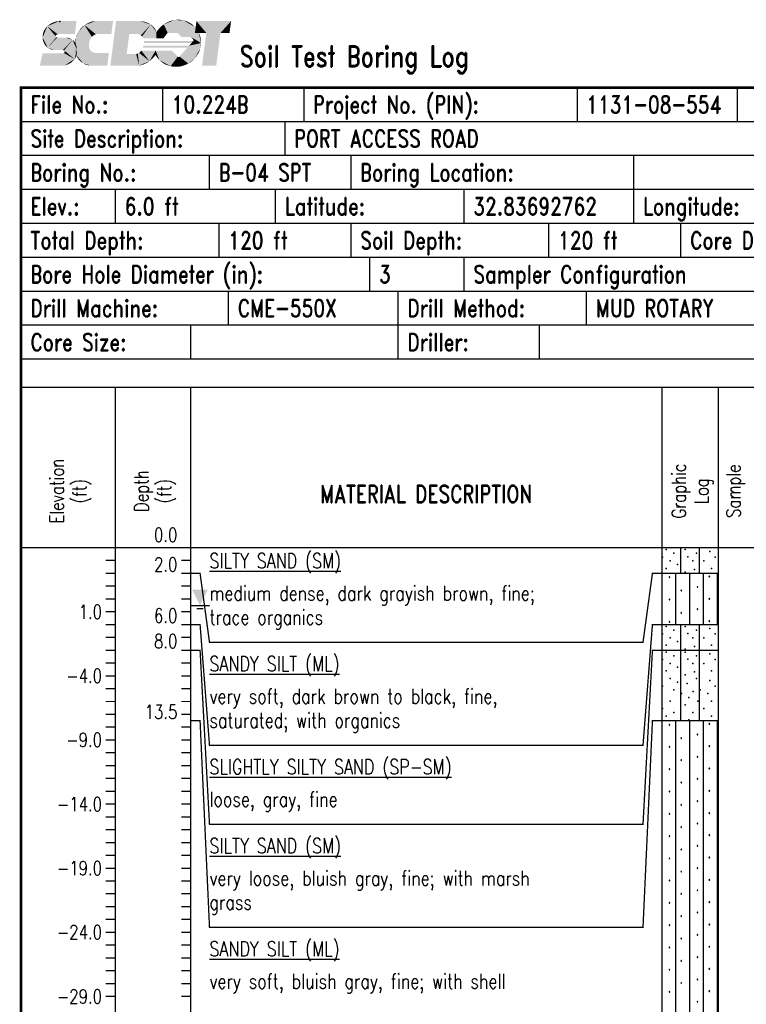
# Model space of a CAD drawing. Extents: x -0.1 to 7.6, y 0 to 10.3.
# Tile 3 of 4: x 0 to 3.8, y 5.1 to 10.3. Entities that reach past the tile are written whole.
import ezdxf
from ezdxf.enums import TextEntityAlignment as Align

# ---------------------------------------------------------------- set-up
doc = ezdxf.new("R2010")
doc.units = 0
doc.linetypes.add('Solid', pattern=[0])
doc.layers.get('0').update_dxf_attribs({"linetype": 'Solid'})
doc.styles.add('ROMAND', font='romand', dxfattribs={"height": 1})

# ---------------------------------------------------------------- blocks, each defined once
blk = doc.blocks.new('DGRFC_WTLEV2')
at = {"color": 7, "linetype": 'Solid'}
for points in [[(-0.06, 0), (0.06, 0)], [(-0.02, -0.02), (0.02, -0.02)]]:
    blk.add_lwpolyline(points, dxfattribs=at)
at = {"color": 7}
blk.add_solid([(0, 0), (0.05, 0.1), (0, 0), (-0.05, 0.1)], dxfattribs=at)
blk = doc.blocks.new('DGRFC_SCDOT')
at = {"color": 7}
blk.add_point((832.817, 1897.5), dxfattribs=at)
for points in [[(309.317, 1696), (178.681, 1515.949), (309.317, 1696), (115.583, 1225.443)], [(661.817, 1266.5), (309.317, 1696), (661.817, 1266.5), (115.583, 1225.443)], [(309.317, 1696), (248.317, 1625), (309.317, 1696), (178.681, 1515.949)], [(803.563, 1907.5), (578.304, 1861.188), (803.563, 1907.5), (309.317, 1696)], [(742.817, 1359), (803.563, 1907.5), (742.817, 1359), (309.317, 1696)], [(578.304, 1861.188), (424.817, 1786.5), (578.304, 1861.188), (309.317, 1696)], [(424.817, 1786.5), (371.817, 1745.5), (424.817, 1786.5), (309.317, 1696)], [(690.817, 1337.5), (742.817, 1359), (690.817, 1337.5), (309.317, 1696)], [(666.317, 1313), (690.817, 1337.5), (666.317, 1313), (309.317, 1696)], [(661.817, 1266.5), (666.317, 1313), (661.817, 1266.5), (309.317, 1696)], [(578.304, 1861.188), (500.317, 1827), (578.304, 1861.188), (424.817, 1786.5)], [(803.563, 1907.5), (683.468, 1894.869), (803.563, 1907.5), (578.304, 1861.188)], [(742.817, 1359), (792.817, 1364), (742.817, 1359), (803.563, 1907.5)], [(792.817, 1364), (1462.685, 1364), (792.817, 1364), (803.563, 1907.5)], [(1462.685, 1364), (1533.157, 1907.5), (1462.685, 1364), (803.563, 1907.5)], [(1865.317, 1745), (1610.817, 1456.5), (1865.317, 1745), (1512.817, 1224.5)], [(1865.317, 1745), (1512.817, 1224.5), (1865.317, 1745), (2121.317, 1187.5)], [(1865.317, 1745), (1706.317, 1596.5), (1865.317, 1745), (1610.817, 1456.5)], [(1865.317, 1745), (1764.317, 1666), (1865.317, 1745), (1706.317, 1596.5)], [(1865.317, 1745), (1819.817, 1710), (1865.317, 1745), (1764.317, 1666)], [(2332.817, 1907.5), (2076.317, 1857), (2332.817, 1907.5), (1865.317, 1745)], [(2332.817, 1907.5), (1865.317, 1745), (2332.817, 1907.5), (2331.721, 1361.494)], [(2076.317, 1857), (1980.817, 1811.5), (2076.317, 1857), (1865.317, 1745)], [(1865.317, 1745), (2121.317, 1187.5), (1865.317, 1745), (2174.398, 1250.847)], [(1865.317, 1745), (2174.398, 1250.847), (1865.317, 1745), (2238.817, 1309.5)], [(1865.317, 1745), (2238.817, 1309.5), (1865.317, 1745), (2331.721, 1361.494)], [(2332.817, 1907.5), (2212.317, 1897.5), (2332.817, 1907.5), (2076.317, 1857)], [(2212.317, 1897.5), (2166.817, 1887), (2212.317, 1897.5), (2076.317, 1857)], [(2332.817, 1907.5), (2331.721, 1361.494), (2332.817, 1907.5), (2418.317, 1374)], [(2332.817, 1907.5), (2418.317, 1374), (2332.817, 1907.5), (3054.882, 1907.5)], [(2418.317, 1374), (2985.706, 1374), (2418.317, 1374), (3054.882, 1907.5)], [(3183.817, 1907.5), (2943.614, 55), (3183.817, 1907.5), (3626.817, 538.5)], [(3734.503, 1369), (4195.817, 1907.5), (3734.503, 1369), (3183.817, 1907.5)], [(3183.817, 1907.5), (3626.817, 538.5), (3183.817, 1907.5), (3734.503, 1369)], [(3734.503, 1369), (4099.082, 1369), (3734.503, 1369), (4195.817, 1907.5)], [(4099.082, 1369), (4160.439, 1350.733), (4099.082, 1369), (4195.817, 1907.5)], [(4160.439, 1350.733), (4220.229, 1312.938), (4160.439, 1350.733), (4195.817, 1907.5)], [(4356.817, 1882), (4251.317, 1902.5), (4356.817, 1882), (4195.817, 1907.5)], [(4628.817, 1766.5), (4356.817, 1882), (4628.817, 1766.5), (4195.817, 1907.5)], [(4220.229, 1312.938), (4628.817, 1766.5), (4220.229, 1312.938), (4195.817, 1907.5)], [(4220.229, 1312.938), (4267.433, 1268.843), (4220.229, 1312.938), (4628.817, 1766.5)], [(4356.817, 1882), (4306.317, 1897.5), (4356.817, 1882), (4251.317, 1902.5)], [(4267.433, 1268.843), (4857.747, 1192.5), (4267.433, 1268.843), (4628.817, 1766.5)], [(4487.817, 1842), (4402.317, 1872), (4487.817, 1842), (4356.817, 1882)], [(4628.817, 1766.5), (4487.817, 1842), (4628.817, 1766.5), (4356.817, 1882)], [(4628.817, 1766.5), (4568.317, 1806.5), (4628.817, 1766.5), (4487.817, 1842)], [(4729.317, 1681), (4678.817, 1731), (4729.317, 1681), (4628.817, 1766.5)], [(4809.817, 1585), (4729.317, 1681), (4809.817, 1585), (4628.817, 1766.5)], [(4870.317, 1459.5), (4809.817, 1585), (4870.317, 1459.5), (4628.817, 1766.5)], [(4857.747, 1192.5), (4870.317, 1459.5), (4857.747, 1192.5), (4628.817, 1766.5)], [(4809.817, 1585), (4769.817, 1640.5), (4809.817, 1585), (4729.317, 1681)], [(5177.317, 1771.5), (5036.317, 1660.5), (5177.317, 1771.5), (4870.317, 1459.5)], [(5177.317, 1771.5), (4870.317, 1459.5), (5177.317, 1771.5), (5335.984, 1419)], [(5036.317, 1660.5), (4935.817, 1545), (5036.317, 1660.5), (4870.317, 1459.5)], [(5177.317, 1771.5), (5106.817, 1721), (5177.317, 1771.5), (5036.317, 1660.5)], [(5620.317, 1952.5), (5418.817, 1902.5), (5620.317, 1952.5), (5177.317, 1771.5)], [(5620.317, 1952.5), (5177.317, 1771.5), (5620.317, 1952.5), (5335.984, 1419)], [(5418.817, 1902.5), (5318.317, 1857), (5418.817, 1902.5), (5177.317, 1771.5)], [(5318.317, 1857), (5247.817, 1817), (5318.317, 1857), (5177.317, 1771.5)], [(5620.317, 1952.5), (5335.984, 1419), (5620.317, 1952.5), (5746.317, 1419)], [(5620.317, 1952.5), (5519.976, 1931.727), (5620.317, 1952.5), (5418.817, 1902.5)], [(5806.817, 1967.5), (5705.817, 1962.5), (5806.817, 1967.5), (5620.317, 1952.5)], [(5998.019, 1940.67), (5806.817, 1967.5), (5998.019, 1940.67), (5620.317, 1952.5)], [(5998.019, 1940.67), (5620.317, 1952.5), (5998.019, 1940.67), (5746.317, 1419)], [(5998.019, 1940.67), (5746.317, 1419), (5998.019, 1940.67), (6305.317, 1248)], [(5998.019, 1940.67), (5902.317, 1957.5), (5998.019, 1940.67), (5806.817, 1967.5)], [(6194.317, 1873), (6093.817, 1912.5), (6194.317, 1873), (5998.019, 1940.67)], [(6467.593, 1671.111), (6194.317, 1873), (6467.593, 1671.111), (5998.019, 1940.67)], [(6467.593, 1671.111), (5998.019, 1940.67), (6467.593, 1671.111), (6305.317, 1248)], [(6467.593, 1671.111), (6330.737, 1794.501), (6467.593, 1671.111), (6194.317, 1873)], [(6734.166, 992.295), (6467.593, 1671.111), (6734.166, 992.295), (6305.317, 1248)], [(6623.949, 1445.352), (6562.817, 1548.5), (6623.949, 1445.352), (6467.593, 1671.111)], [(6734.166, 992.295), (6623.949, 1445.352), (6734.166, 992.295), (6467.593, 1671.111)], [(6538.361, 1907.5), (6474.372, 1414), (6538.361, 1907.5), (6949.907, 1414)], [(7540.22, 1414), (7983.957, 1907.5), (7540.22, 1414), (6538.361, 1907.5)], [(7540.22, 1414), (6538.361, 1907.5), (7540.22, 1414), (6949.907, 1414)], [(7540.22, 1414), (7919.968, 1414), (7540.22, 1414), (7983.957, 1907.5)], [(178.681, 1515.949), (131.317, 1384.5), (178.681, 1515.949), (115.583, 1225.443)], [(131.317, 1384.5), (119.789, 1309.648), (131.317, 1384.5), (115.583, 1225.443)], [(686.817, 1233), (661.817, 1266.5), (686.817, 1233), (115.583, 1225.443)], [(686.817, 1233), (115.583, 1225.443), (686.817, 1233), (324.317, 800)], [(178.681, 1515.949), (152.817, 1453.5), (178.681, 1515.949), (131.317, 1384.5)], [(248.317, 1625), (213.317, 1575), (248.317, 1625), (178.681, 1515.949)], [(724.317, 1224.5), (686.817, 1233), (724.317, 1224.5), (324.317, 800)], [(1610.817, 1456.5), (1551.817, 1350.5), (1610.817, 1456.5), (1512.817, 1224.5)], [(1706.317, 1596.5), (1656.817, 1526.5), (1706.317, 1596.5), (1610.817, 1456.5)], [(4267.433, 1268.843), (4298.902, 1234.197), (4267.433, 1268.843), (4857.747, 1192.5)], [(4298.902, 1234.197), (4321.317, 1192.5), (4298.902, 1234.197), (4857.747, 1192.5)], [(4870.317, 1459.5), (4840.317, 1535), (4870.317, 1459.5), (4809.817, 1585)], [(4870.317, 1459.5), (4857.747, 1192.5), (4870.317, 1459.5), (5162.317, 1192.5)], [(4870.317, 1459.5), (5162.317, 1192.5), (4870.317, 1459.5), (5335.984, 1419)], [(5746.317, 1419), (5907.317, 1248), (5746.317, 1419), (6305.317, 1248)], [(6734.166, 992.295), (6305.317, 1248), (6734.166, 992.295), (6420.817, 1117)], [(6695.718, 1260.64), (6660.317, 1371), (6695.718, 1260.64), (6623.949, 1445.352)], [(6734.166, 992.295), (6695.718, 1260.64), (6734.166, 992.295), (6623.949, 1445.352)], [(6727.817, 1102), (6713.661, 1186.242), (6727.817, 1102), (6695.718, 1260.64)], [(6734.166, 992.295), (6727.817, 1102), (6734.166, 992.295), (6695.718, 1260.64)], [(6949.907, 1414), (6773.693, 55), (6949.907, 1414), (7364.006, 55)], [(6949.907, 1414), (7364.006, 55), (6949.907, 1414), (7540.22, 1414)], [(115.583, 1225.443), (119.789, 1162.29), (115.583, 1225.443), (127.817, 1110)], [(115.583, 1225.443), (127.817, 1110), (115.583, 1225.443), (147.817, 1041.5)], [(115.583, 1225.443), (147.817, 1041.5), (115.583, 1225.443), (324.317, 800)], [(147.817, 1041.5), (201.817, 934.5), (147.817, 1041.5), (324.317, 800)], [(201.817, 934.5), (235.817, 885), (201.817, 934.5), (275.317, 847)], [(201.817, 934.5), (275.317, 847), (201.817, 934.5), (324.317, 800)], [(724.317, 1224.5), (324.317, 800), (724.317, 1224.5), (961.1, 699.5)], [(1365.317, 1122), (783.317, 1223), (1365.317, 1122), (724.317, 1224.5)], [(1365.317, 1122), (724.317, 1224.5), (1365.317, 1122), (961.1, 699.5)], [(1365.317, 1122), (1079.317, 1223), (1365.317, 1122), (783.317, 1223)], [(1365.317, 1122), (961.1, 699.5), (1365.317, 1122), (1011.579, 686.534)], [(1448.817, 324), (1365.317, 1122), (1448.817, 324), (1011.579, 686.534)], [(1365.317, 1122), (1195.317, 1207.5), (1365.317, 1122), (1079.317, 1223)], [(1365.317, 1122), (1275.817, 1177.5), (1365.317, 1122), (1195.317, 1207.5)], [(1485.317, 993), (1424.317, 1074.5), (1485.317, 993), (1365.317, 1122)], [(1547.817, 717.5), (1485.317, 993), (1547.817, 717.5), (1365.317, 1122)], [(1448.817, 324), (1547.817, 717.5), (1448.817, 324), (1365.317, 1122)], [(1512.817, 1224.5), (1481.327, 1080.619), (1512.817, 1224.5), (1476.21, 991.523)], [(1512.817, 1224.5), (1476.21, 991.523), (1512.817, 1224.5), (1476.21, 801.477)], [(1512.817, 1224.5), (1476.21, 801.477), (1512.817, 1224.5), (2046.839, 940.182)], [(1476.21, 801.477), (2046.839, 859.324), (1476.21, 801.477), (2046.839, 940.182)], [(1476.21, 801.477), (2050.817, 800), (1476.21, 801.477), (2046.839, 859.324)], [(1512.817, 1224.5), (1489.83, 1140.199), (1512.817, 1224.5), (1481.327, 1080.619)], [(1547.817, 717.5), (1532.317, 848), (1547.817, 717.5), (1485.317, 993)], [(1512.817, 1224.5), (2046.839, 940.182), (1512.817, 1224.5), (2059.594, 1025.295)], [(1512.817, 1224.5), (2059.594, 1025.295), (1512.817, 1224.5), (2074.817, 1080.5)], [(1512.817, 1224.5), (2074.817, 1080.5), (1512.817, 1224.5), (2121.317, 1187.5)], [(1547.817, 717.5), (1542.817, 770), (1547.817, 717.5), (1532.317, 848)], [(2074.817, 1080.5), (2091.317, 1117), (2074.817, 1080.5), (2121.317, 1187.5)], [(4327.413, 882.5), (4301.317, 795), (4327.413, 882.5), (6153.817, 795)], [(6231.317, 882.5), (4327.413, 882.5), (6231.317, 882.5), (6153.817, 795)], [(6335.317, 1001.5), (6400.817, 1082), (6335.317, 1001.5), (4341.817, 1082)], [(6335.317, 1001.5), (4341.817, 1082), (6335.317, 1001.5), (4349.252, 1045.219)], [(4349.252, 1045.219), (4351.817, 1001.5), (4349.252, 1045.219), (6335.317, 1001.5)], [(6153.817, 795), (6703.408, 779.363), (6153.817, 795), (6734.166, 992.295)], [(6231.317, 882.5), (6153.817, 795), (6231.317, 882.5), (6734.166, 992.295)], [(6335.317, 1001.5), (6231.317, 882.5), (6335.317, 1001.5), (6734.166, 992.295)], [(6335.317, 1001.5), (6734.166, 992.295), (6335.317, 1001.5), (6400.817, 1082)], [(6734.166, 992.295), (6420.817, 1117), (6734.166, 992.295), (6400.817, 1082)], [(6703.408, 779.363), (6721.784, 871.96), (6703.408, 779.363), (6734.166, 992.295)], [(117.817, 563.5), (0, 55), (117.817, 563.5), (1033.762, 55)], [(117.817, 563.5), (1033.762, 55), (117.817, 563.5), (949.817, 563.5)], [(324.317, 800), (435.281, 737.057), (324.317, 800), (580.817, 699.5)], [(324.317, 800), (580.817, 699.5), (324.317, 800), (961.1, 699.5)], [(435.281, 737.057), (515.205, 707.585), (435.281, 737.057), (580.817, 699.5)], [(1033.762, 55), (998.959, 581.278), (1033.762, 55), (949.817, 563.5)], [(1448.817, 324), (1032.612, 614.96), (1448.817, 324), (998.959, 581.278)], [(1033.762, 55), (1448.817, 324), (1033.762, 55), (998.959, 581.278)], [(1448.817, 324), (1011.579, 686.534), (1448.817, 324), (1039.317, 650)], [(1448.817, 324), (1039.317, 650), (1448.817, 324), (1032.612, 614.96)], [(1448.817, 324), (1542.817, 548.5), (1448.817, 324), (1547.817, 717.5)], [(1448.817, 324), (1517.317, 442.5), (1448.817, 324), (1542.817, 548.5)], [(1448.817, 324), (1496.317, 390.5), (1448.817, 324), (1517.317, 442.5)], [(1476.21, 801.477), (1492.317, 654), (1476.21, 801.477), (1532.317, 473)], [(1476.21, 801.477), (1532.317, 473), (1476.21, 801.477), (2063.846, 757.188)], [(1476.21, 801.477), (2063.846, 757.188), (1476.21, 801.477), (2050.817, 800)], [(1492.317, 654), (1512.317, 538.5), (1492.317, 654), (1532.317, 473)], [(1517.317, 442.5), (1537.317, 513), (1517.317, 442.5), (1542.817, 548.5)], [(1517.317, 442.5), (1527.317, 473), (1517.317, 442.5), (1537.317, 513)], [(1532.317, 473), (2091.317, 714.5), (1532.317, 473), (2063.846, 757.188)], [(1532.317, 473), (2131.817, 659), (1532.317, 473), (2091.317, 714.5)], [(1532.317, 473), (1808.317, 147.5), (1532.317, 473), (2131.817, 659)], [(1532.317, 473), (1542.817, 422.5), (1532.317, 473), (1624.317, 297)], [(1532.317, 473), (1624.317, 297), (1532.317, 473), (1808.317, 147.5)], [(1542.817, 548.5), (1547.817, 624), (1542.817, 548.5), (1547.817, 717.5)], [(1542.817, 548.5), (1547.817, 588.5), (1542.817, 548.5), (1547.817, 624)], [(1808.317, 147.5), (2109.817, 55), (1808.317, 147.5), (2131.817, 659)], [(2109.817, 55), (2230.817, 594), (2109.817, 55), (2131.817, 659)], [(2109.817, 55), (2342.317, 579.5), (2109.817, 55), (2230.817, 594)], [(2109.817, 55), (2814.678, 55), (2109.817, 55), (2342.317, 579.5)], [(2814.678, 55), (2882.751, 579.988), (2814.678, 55), (2342.317, 579.5)], [(2943.614, 55), (4143.817, 55), (2943.614, 55), (3626.817, 538.5)], [(4143.817, 55), (4019.317, 538.5), (4143.817, 55), (3626.817, 538.5)], [(4143.817, 55), (4091.832, 555.928), (4143.817, 55), (4019.317, 538.5)], [(4143.817, 55), (4147.317, 577.5), (4143.817, 55), (4091.832, 555.928)], [(4143.817, 55), (4578.317, 236.5), (4143.817, 55), (4147.317, 577.5)], [(4578.317, 236.5), (4173.317, 607.5), (4578.317, 236.5), (4147.317, 577.5)], [(4578.317, 236.5), (4233.817, 678), (4578.317, 236.5), (4173.317, 607.5)], [(4578.317, 236.5), (4833.526, 678), (4578.317, 236.5), (4233.817, 678)], [(4578.317, 236.5), (4734.317, 377), (4578.317, 236.5), (4833.526, 678)], [(4734.317, 377), (4824.817, 493), (4734.317, 377), (4833.526, 678)], [(4734.317, 377), (4784.817, 437.5), (4734.317, 377), (4824.817, 493)], [(4833.526, 678), (4824.817, 493), (4833.526, 678), (4991.317, 281.5)], [(4824.817, 493), (4915.817, 367), (4824.817, 493), (4991.317, 281.5)], [(5505.798, 678), (4833.526, 678), (5505.798, 678), (4991.317, 281.5)], [(5505.798, 678), (4991.317, 281.5), (5505.798, 678), (5459.317, 25)], [(5756.317, 422.5), (5505.798, 678), (5756.317, 422.5), (5459.317, 25)], [(5756.317, 422.5), (5459.317, 25), (5756.317, 422.5), (5741.317, 0)], [(5831.817, 427.5), (5816.817, 417.5), (5831.817, 427.5), (5741.317, 0)], [(5831.817, 427.5), (5741.317, 0), (5831.817, 427.5), (6199.317, 135.5)], [(5771.008, 415.662), (5756.317, 422.5), (5771.008, 415.662), (5741.317, 0)], [(5816.817, 417.5), (5796.817, 412.5), (5816.817, 417.5), (5741.317, 0)], [(5786.317, 412.5), (5771.008, 415.662), (5786.317, 412.5), (5741.317, 0)], [(5796.817, 412.5), (5786.317, 412.5), (5796.817, 412.5), (5741.317, 0)], [(6153.817, 795), (5831.817, 427.5), (6153.817, 795), (6471.317, 357)], [(5831.817, 427.5), (6199.317, 135.5), (5831.817, 427.5), (6471.317, 357)], [(6153.817, 795), (6471.317, 357), (6153.817, 795), (6703.408, 779.363)], [(6471.317, 357), (6586.817, 518), (6471.317, 357), (6703.408, 779.363)], [(6471.317, 357), (6536.817, 442.5), (6471.317, 357), (6586.817, 518)], [(6586.817, 518), (6662.317, 664), (6586.817, 518), (6703.408, 779.363)], [(6586.817, 518), (6632.317, 588.5), (6586.817, 518), (6662.317, 664)], [(1033.762, 55), (1250.817, 140.5), (1033.762, 55), (1448.817, 324)], [(1033.762, 55), (1154.817, 95.5), (1033.762, 55), (1250.817, 140.5)], [(1250.817, 140.5), (1375.817, 236), (1250.817, 140.5), (1448.817, 324)], [(1250.817, 140.5), (1300.817, 171), (1250.817, 140.5), (1375.817, 236)], [(1300.817, 171), (1341.317, 201), (1300.817, 171), (1375.817, 236)], [(1375.817, 236), (1421.317, 283), (1375.817, 236), (1448.817, 324)], [(1624.317, 297), (1677.317, 245), (1624.317, 297), (1715.817, 209)], [(1624.317, 297), (1715.817, 209), (1624.317, 297), (1808.317, 147.5)], [(1808.317, 147.5), (1874.817, 110.5), (1808.317, 147.5), (1935.317, 85.5)], [(1808.317, 147.5), (1935.317, 85.5), (1808.317, 147.5), (2109.817, 55)], [(1935.317, 85.5), (1990.817, 70), (1935.317, 85.5), (2030.817, 65)], [(1935.317, 85.5), (2030.817, 65), (1935.317, 85.5), (2109.817, 55)], [(2030.817, 65), (2067.817, 58), (2030.817, 65), (2109.817, 55)], [(4143.817, 55), (4311.317, 95.5), (4143.817, 55), (4578.317, 236.5)], [(4143.817, 55), (4200.817, 65), (4143.817, 55), (4311.317, 95.5)], [(4311.317, 95.5), (4437.317, 150.5), (4311.317, 95.5), (4578.317, 236.5)], [(4437.317, 150.5), (4502.817, 186), (4437.317, 150.5), (4578.317, 236.5)], [(4578.317, 236.5), (4658.817, 307), (4578.317, 236.5), (4734.317, 377)], [(4991.317, 281.5), (5066.817, 216), (4991.317, 281.5), (5137.317, 166)], [(4991.317, 281.5), (5137.317, 166), (4991.317, 281.5), (5459.317, 25)], [(5137.317, 166), (5207.817, 115.5), (5137.317, 166), (5318.317, 70)], [(5137.317, 166), (5318.317, 70), (5137.317, 166), (5459.317, 25)], [(5459.317, 25), (5605.317, 0), (5459.317, 25), (5741.317, 0)], [(5741.317, 0), (5982.817, 45), (5741.317, 0), (6199.317, 135.5)], [(5741.317, 0), (5867.317, 15), (5741.317, 0), (5982.817, 45)], [(5982.817, 45), (6093.817, 85.5), (5982.817, 45), (6199.317, 135.5)], [(6199.317, 135.5), (6355.317, 241.5), (6199.317, 135.5), (6471.317, 357)], [(6199.317, 135.5), (6284.817, 186), (6199.317, 135.5), (6355.317, 241.5)], [(6355.317, 241.5), (6415.817, 301.5), (6355.317, 241.5), (6471.317, 357)]]:
    blk.add_solid(points, dxfattribs=at)

msp = doc.modelspace()

# ---------------------------------------------------------------- linework, layer by layer
at = {"color": 7, "linetype": 'Solid'}
for points, const_width in [([(0, 0.7), (7.6, 0.7), (7.6, 9.94), (0, 9.94), (0, 0.7)], 0.014), ([(0, 9.76), (7.6, 9.76)], 0.007), ([(1.4, 9.76), (1.4, 9.58)], 0.007), ([(0, 9.58), (7.6, 9.58)], 0.007), ([(1, 9.58), (1, 9.4)], 0.007), ([(1.75, 9.58), (1.75, 9.4)], 0.007), ([(3.25, 9.58), (3.25, 9.4)], 0.007), ([(0, 9.4), (7.6, 9.4)], 0.007), ([(0.5, 9.4), (0.5, 9.22)], 0.007), ([(1.35, 9.4), (1.35, 9.22)], 0.007), ([(2.35, 9.4), (2.35, 9.22)], 0.007), ([(3.25, 9.4), (3.25, 9.22)], 0.007), ([(0, 9.22), (7.6, 9.22)], 0.007), ([(1.05, 9.22), (1.05, 9.04)], 0.007), ([(1.75, 9.22), (1.75, 9.04)], 0.007), ([(2.8, 9.22), (2.8, 9.04)], 0.007), ([(3.5, 9.22), (3.5, 9.04)], 0.007), ([(0, 9.04), (7.6, 9.04)], 0.007), ([(1.85, 9.04), (1.85, 8.86)], 0.007), ([(2.35, 9.04), (2.35, 8.86)], 0.007), ([(0, 8.86), (7.6, 8.86)], 0.007), ([(1.1, 8.86), (1.1, 8.68)], 0.007), ([(2, 8.86), (2, 8.68)], 0.007), ([(3, 8.86), (3, 8.68)], 0.007), ([(0, 8.68), (7.6, 8.68)], 0.007), ([(0.9, 8.68), (0.9, 8.5)], 0.007), ([(2, 8.68), (2, 8.5)], 0.007), ([(2.75, 8.68), (2.75, 8.5)], 0.007), ([(0, 8.5), (7.6, 8.5)], 0.007), ([(0, 8.35), (7.6, 8.35)], 0.007), ([(0.5, 8.35), (0.5, 0.7)], 0.007), ([(0.9, 8.35), (0.9, 0.7)], 0.007), ([(3.4, 8.35), (3.4, 0.7)], 0.007), ([(3.7, 8.35), (3.7, 0.7)], 0.007), ([(0, 7.5), (7.6, 7.5)], 0.007), ([(0.9, 7.5), (0.85, 7.5)], 0.007), ([(0.5, 7.432), (0.45, 7.432)], 0.007), ([(0.9, 7.432), (0.85, 7.432)], 0.007), ([(0.5, 7.364), (0.45, 7.364)], 0.007), ([(0.9, 7.364), (0.85, 7.364)], 0.007), ([(0.9, 7.364), (0.95, 7.364), (1, 6.9983), (3.3, 6.9983), (3.35, 7.364), (3.4, 7.364)], 0.007), ([(3.4, 7.364), (3.7, 7.364)], 0.007), ([(0.5, 7.296), (0.45, 7.296)], 0.007), ([(0.9, 7.296), (0.85, 7.296)], 0.007), ([(0.5, 7.228), (0.45, 7.228)], 0.007), ([(0.9, 7.228), (0.85, 7.228)], 0.007), ([(0.5, 7.16), (0.45, 7.16)], 0.007), ([(0.9, 7.16), (0.85, 7.16)], 0.007), ([(0.5, 7.092), (0.45, 7.092)], 0.007), ([(0.9, 7.092), (0.85, 7.092)], 0.007), ([(0.9, 7.092), (0.95, 7.092), (1, 6.4519), (3.3, 6.4519), (3.35, 7.092), (3.4, 7.092)], 0.007), ([(3.4, 7.092), (3.7, 7.092)], 0.007), ([(0.5, 7.024), (0.45, 7.024)], 0.007), ([(0.9, 7.024), (0.85, 7.024)], 0.007), ([(0.5, 6.956), (0.45, 6.956)], 0.007), ([(0.9, 6.956), (0.85, 6.956)], 0.007), ([(0.9, 6.956), (0.95, 6.956), (1, 6.033), (3.3, 6.033), (3.35, 6.956), (3.4, 6.956)], 0.007), ([(3.4, 6.956), (3.7, 6.956)], 0.007), ([(0.5, 6.888), (0.45, 6.888)], 0.007), ([(0.9, 6.888), (0.85, 6.888)], 0.007), ([(0.5, 6.82), (0.45, 6.82)], 0.007), ([(0.9, 6.82), (0.85, 6.82)], 0.007), ([(0.5, 6.752), (0.45, 6.752)], 0.007), ([(0.9, 6.752), (0.85, 6.752)], 0.007), ([(0.5, 6.684), (0.45, 6.684)], 0.007), ([(0.9, 6.684), (0.85, 6.684)], 0.007), ([(0.5, 6.616), (0.45, 6.616)], 0.007), ([(0.9, 6.616), (0.85, 6.616)], 0.007), ([(0.9, 6.582), (0.95, 6.582), (1, 5.4866), (3.3, 5.4866), (3.35, 6.582), (3.4, 6.582)], 0.007), ([(3.4, 6.582), (3.7, 6.582)], 0.007), ([(0.5, 6.548), (0.45, 6.548)], 0.007), ([(0.9, 6.548), (0.85, 6.548)], 0.007), ([(0.5, 6.48), (0.45, 6.48)], 0.007), ([(0.9, 6.48), (0.85, 6.48)], 0.007), ([(0.5, 6.412), (0.45, 6.412)], 0.007), ([(0.9, 6.412), (0.85, 6.412)], 0.007), ([(0.5, 6.344), (0.45, 6.344)], 0.007), ([(0.9, 6.344), (0.85, 6.344)], 0.007), ([(0.5, 6.276), (0.45, 6.276)], 0.007), ([(0.9, 6.276), (0.85, 6.276)], 0.007), ([(0.5, 6.208), (0.45, 6.208)], 0.007), ([(0.9, 6.208), (0.85, 6.208)], 0.007), ([(0.5, 6.14), (0.45, 6.14)], 0.007), ([(0.9, 6.14), (0.85, 6.14)], 0.007), ([(0.5, 6.072), (0.45, 6.072)], 0.007), ([(0.9, 6.072), (0.85, 6.072)], 0.007), ([(0.5, 6.004), (0.45, 6.004)], 0.007), ([(0.9, 6.004), (0.85, 6.004)], 0.007), ([(0.5, 5.936), (0.45, 5.936)], 0.007), ([(0.9, 5.936), (0.85, 5.936)], 0.007), ([(0.5, 5.868), (0.45, 5.868)], 0.007), ([(0.9, 5.868), (0.85, 5.868)], 0.007), ([(0.5, 5.8), (0.45, 5.8)], 0.007), ([(0.9, 5.8), (0.85, 5.8)], 0.007), ([(0.5, 5.732), (0.45, 5.732)], 0.007), ([(0.9, 5.732), (0.85, 5.732)], 0.007), ([(0.5, 5.664), (0.45, 5.664)], 0.007), ([(0.9, 5.664), (0.85, 5.664)], 0.007), ([(0.5, 5.596), (0.45, 5.596)], 0.007), ([(0.9, 5.596), (0.85, 5.596)], 0.007), ([(0.5, 5.528), (0.45, 5.528)], 0.007), ([(0.9, 5.528), (0.85, 5.528)], 0.007), ([(0.5, 5.46), (0.45, 5.46)], 0.007), ([(0.9, 5.46), (0.85, 5.46)], 0.007), ([(0.5, 5.392), (0.45, 5.392)], 0.007), ([(0.9, 5.392), (0.85, 5.392)], 0.007), ([(0.5, 5.324), (0.45, 5.324)], 0.007), ([(0.9, 5.324), (0.85, 5.324)], 0.007), ([(0.5, 5.256), (0.45, 5.256)], 0.007), ([(0.9, 5.256), (0.85, 5.256)], 0.007), ([(0.5, 5.188), (0.45, 5.188)], 0.007), ([(0.9, 5.188), (0.85, 5.188)], 0.007), ([(0.5, 5.12), (0.45, 5.12)], 0.007), ([(0.9, 5.12), (0.85, 5.12)], 0.007)]:
    msp.add_lwpolyline(points, dxfattribs=dict(at, const_width=const_width))
for points in [[(0.75, 9.94), (0.75, 9.76)], [(1.5, 9.94), (1.5, 9.76)], [(2.95, 9.94), (2.95, 9.76)], [(3.8, 9.94), (3.8, 9.76)], [(3.5, 7.364), (3.5, 7.5)], [(3.6, 7.364), (3.6, 7.5)], [(3.4738, 7.092), (3.4738, 7.364)], [(3.5476, 7.092), (3.5476, 7.364)], [(3.6215, 7.092), (3.6215, 7.364)], [(3.6953, 7.092), (3.6953, 7.364)], [(3.4422, 7.3429), (3.4413, 7.3446), (3.4393, 7.3446), (3.4383, 7.3429), (3.4393, 7.3412), (3.4413, 7.3412), (3.4422, 7.3429)], [(3.6539, 7.3468), (3.6529, 7.3485), (3.6509, 7.3485), (3.65, 7.3468), (3.6509, 7.3451), (3.6529, 7.3451), (3.6539, 7.3468)], [(3.505, 7.2722), (3.5041, 7.2739), (3.5021, 7.2739), (3.5011, 7.2722), (3.5021, 7.2705), (3.5041, 7.2705), (3.505, 7.2722)], [(3.5906, 7.2913), (3.5896, 7.293), (3.5876, 7.293), (3.5867, 7.2913), (3.5876, 7.2896), (3.5896, 7.2896), (3.5906, 7.2913)], [(3.4422, 7.2248), (3.4413, 7.2265), (3.4393, 7.2265), (3.4383, 7.2248), (3.4393, 7.2231), (3.4413, 7.2231), (3.4422, 7.2248)], [(3.6539, 7.2287), (3.6529, 7.2304), (3.6509, 7.2304), (3.65, 7.2287), (3.6509, 7.227), (3.6529, 7.227), (3.6539, 7.2287)], [(3.505, 7.1541), (3.5041, 7.1558), (3.5021, 7.1558), (3.5011, 7.1541), (3.5021, 7.1524), (3.5041, 7.1524), (3.505, 7.1541)], [(3.5906, 7.1732), (3.5896, 7.1749), (3.5876, 7.1749), (3.5867, 7.1732), (3.5876, 7.1715), (3.5896, 7.1715), (3.5906, 7.1732)], [(3.4422, 7.1067), (3.4413, 7.1084), (3.4393, 7.1084), (3.4383, 7.1067), (3.4393, 7.105), (3.4413, 7.105), (3.4422, 7.1067)], [(3.6539, 7.1106), (3.6529, 7.1123), (3.6509, 7.1123), (3.65, 7.1106), (3.6509, 7.1089), (3.6529, 7.1089), (3.6539, 7.1106)], [(3.5, 6.956), (3.5, 7.092)], [(3.6, 6.956), (3.6, 7.092)], [(3.5, 6.582), (3.5, 6.956)], [(3.6, 6.582), (3.6, 6.956)], [(3.4738, 4.882), (3.4738, 6.582)], [(3.5476, 4.882), (3.5476, 6.582)], [(3.6215, 4.882), (3.6215, 6.582)], [(3.6953, 4.882), (3.6953, 6.582)], [(3.4422, 6.5609), (3.4413, 6.5626), (3.4393, 6.5626), (3.4383, 6.5609), (3.4393, 6.5592), (3.4413, 6.5592), (3.4422, 6.5609)], [(3.6539, 6.5648), (3.6529, 6.5665), (3.6509, 6.5665), (3.65, 6.5648), (3.6509, 6.5631), (3.6529, 6.5631), (3.6539, 6.5648)], [(3.505, 6.4902), (3.5041, 6.4919), (3.5021, 6.4919), (3.5011, 6.4902), (3.5021, 6.4885), (3.5041, 6.4885), (3.505, 6.4902)], [(3.5906, 6.5093), (3.5896, 6.511), (3.5876, 6.511), (3.5867, 6.5093), (3.5876, 6.5076), (3.5896, 6.5076), (3.5906, 6.5093)], [(3.4422, 6.4428), (3.4413, 6.4445), (3.4393, 6.4445), (3.4383, 6.4428), (3.4393, 6.4411), (3.4413, 6.4411), (3.4422, 6.4428)], [(3.6539, 6.4467), (3.6529, 6.4484), (3.6509, 6.4484), (3.65, 6.4467), (3.6509, 6.445), (3.6529, 6.445), (3.6539, 6.4467)], [(3.505, 6.3721), (3.5041, 6.3738), (3.5021, 6.3738), (3.5011, 6.3721), (3.5021, 6.3704), (3.5041, 6.3704), (3.505, 6.3721)], [(3.5906, 6.3912), (3.5896, 6.3929), (3.5876, 6.3929), (3.5867, 6.3912), (3.5876, 6.3895), (3.5896, 6.3895), (3.5906, 6.3912)], [(3.4422, 6.3247), (3.4413, 6.3264), (3.4393, 6.3264), (3.4383, 6.3247), (3.4393, 6.323), (3.4413, 6.323), (3.4422, 6.3247)], [(3.6539, 6.3286), (3.6529, 6.3303), (3.6509, 6.3303), (3.65, 6.3286), (3.6509, 6.3269), (3.6529, 6.3269), (3.6539, 6.3286)], [(3.5906, 6.2731), (3.5896, 6.2748), (3.5876, 6.2748), (3.5867, 6.2731), (3.5876, 6.2714), (3.5896, 6.2714), (3.5906, 6.2731)], [(3.505, 6.254), (3.5041, 6.2557), (3.5021, 6.2557), (3.5011, 6.254), (3.5021, 6.2523), (3.5041, 6.2523), (3.505, 6.254)], [(3.4422, 6.2066), (3.4413, 6.2083), (3.4393, 6.2083), (3.4383, 6.2066), (3.4393, 6.2049), (3.4413, 6.2049), (3.4422, 6.2066)], [(3.6539, 6.2105), (3.6529, 6.2122), (3.6509, 6.2122), (3.65, 6.2105), (3.6509, 6.2088), (3.6529, 6.2088), (3.6539, 6.2105)], [(3.505, 6.1359), (3.5041, 6.1376), (3.5021, 6.1376), (3.5011, 6.1359), (3.5021, 6.1342), (3.5041, 6.1342), (3.505, 6.1359)], [(3.5906, 6.155), (3.5896, 6.1567), (3.5876, 6.1567), (3.5867, 6.155), (3.5876, 6.1533), (3.5896, 6.1533), (3.5906, 6.155)], [(3.4422, 6.0885), (3.4413, 6.0901), (3.4393, 6.0901), (3.4383, 6.0885), (3.4393, 6.0868), (3.4413, 6.0868), (3.4422, 6.0885)], [(3.6539, 6.0924), (3.6529, 6.0941), (3.6509, 6.0941), (3.65, 6.0924), (3.6509, 6.0907), (3.6529, 6.0907), (3.6539, 6.0924)], [(3.505, 6.0177), (3.5041, 6.0194), (3.5021, 6.0194), (3.5011, 6.0177), (3.5021, 6.0161), (3.5041, 6.0161), (3.505, 6.0177)], [(3.5906, 6.0368), (3.5896, 6.0386), (3.5876, 6.0386), (3.5867, 6.0368), (3.5876, 6.0351), (3.5896, 6.0351), (3.5906, 6.0368)], [(3.4422, 5.9703), (3.4413, 5.972), (3.4393, 5.972), (3.4383, 5.9703), (3.4393, 5.9687), (3.4413, 5.9687), (3.4422, 5.9703)], [(3.6539, 5.9743), (3.6529, 5.976), (3.6509, 5.976), (3.65, 5.9743), (3.6509, 5.9726), (3.6529, 5.9726), (3.6539, 5.9743)], [(3.505, 5.8996), (3.5041, 5.9013), (3.5021, 5.9013), (3.5011, 5.8996), (3.5021, 5.8979), (3.5041, 5.8979), (3.505, 5.8996)], [(3.5906, 5.9187), (3.5896, 5.9205), (3.5876, 5.9205), (3.5867, 5.9187), (3.5876, 5.917), (3.5896, 5.917), (3.5906, 5.9187)], [(3.4422, 5.8522), (3.4413, 5.8539), (3.4393, 5.8539), (3.4383, 5.8522), (3.4393, 5.8505), (3.4413, 5.8505), (3.4422, 5.8522)], [(3.6539, 5.8562), (3.6529, 5.8579), (3.6509, 5.8579), (3.65, 5.8562), (3.6509, 5.8544), (3.6529, 5.8544), (3.6539, 5.8562)], [(3.5906, 5.8006), (3.5896, 5.8024), (3.5876, 5.8024), (3.5867, 5.8006), (3.5876, 5.7989), (3.5896, 5.7989), (3.5906, 5.8006)], [(3.505, 5.7815), (3.5041, 5.7832), (3.5021, 5.7832), (3.5011, 5.7815), (3.5021, 5.7798), (3.5041, 5.7798), (3.505, 5.7815)], [(3.4422, 5.7341), (3.4413, 5.7358), (3.4393, 5.7358), (3.4383, 5.7341), (3.4393, 5.7324), (3.4413, 5.7324), (3.4422, 5.7341)], [(3.6539, 5.7381), (3.6529, 5.7398), (3.6509, 5.7398), (3.65, 5.7381), (3.6509, 5.7363), (3.6529, 5.7363), (3.6539, 5.7381)], [(3.505, 5.6634), (3.5041, 5.6651), (3.5021, 5.6651), (3.5011, 5.6634), (3.5021, 5.6617), (3.5041, 5.6617), (3.505, 5.6634)], [(3.5906, 5.6825), (3.5896, 5.6842), (3.5876, 5.6842), (3.5867, 5.6825), (3.5876, 5.6808), (3.5896, 5.6808), (3.5906, 5.6825)], [(3.4422, 5.616), (3.4413, 5.6177), (3.4393, 5.6177), (3.4383, 5.616), (3.4393, 5.6143), (3.4413, 5.6143), (3.4422, 5.616)], [(3.6539, 5.62), (3.6529, 5.6216), (3.6509, 5.6216), (3.65, 5.62), (3.6509, 5.6182), (3.6529, 5.6182), (3.6539, 5.62)], [(3.505, 5.5453), (3.5041, 5.547), (3.5021, 5.547), (3.5011, 5.5453), (3.5021, 5.5436), (3.5041, 5.5436), (3.505, 5.5453)], [(3.5906, 5.5644), (3.5896, 5.5661), (3.5876, 5.5661), (3.5867, 5.5644), (3.5876, 5.5627), (3.5896, 5.5627), (3.5906, 5.5644)], [(3.4422, 5.4979), (3.4413, 5.4996), (3.4393, 5.4996), (3.4383, 5.4979), (3.4393, 5.4962), (3.4413, 5.4962), (3.4422, 5.4979)], [(3.6539, 5.5018), (3.6529, 5.5035), (3.6509, 5.5035), (3.65, 5.5018), (3.6509, 5.5001), (3.6529, 5.5001), (3.6539, 5.5018)], [(3.5906, 5.4463), (3.5896, 5.448), (3.5876, 5.448), (3.5867, 5.4463), (3.5876, 5.4446), (3.5896, 5.4446), (3.5906, 5.4463)], [(3.4422, 5.3798), (3.4413, 5.3815), (3.4393, 5.3815), (3.4383, 5.3798), (3.4393, 5.3781), (3.4413, 5.3781), (3.4422, 5.3798)], [(3.505, 5.4272), (3.5041, 5.4289), (3.5021, 5.4289), (3.5011, 5.4272), (3.5021, 5.4255), (3.5041, 5.4255), (3.505, 5.4272)], [(3.6539, 5.3837), (3.6529, 5.3854), (3.6509, 5.3854), (3.65, 5.3837), (3.6509, 5.382), (3.6529, 5.382), (3.6539, 5.3837)], [(3.5906, 5.3282), (3.5896, 5.3299), (3.5876, 5.3299), (3.5867, 5.3282), (3.5876, 5.3265), (3.5896, 5.3265), (3.5906, 5.3282)], [(3.505, 5.3091), (3.5041, 5.3108), (3.5021, 5.3108), (3.5011, 5.3091), (3.5021, 5.3074), (3.5041, 5.3074), (3.505, 5.3091)], [(3.4422, 5.2617), (3.4413, 5.2634), (3.4393, 5.2634), (3.4383, 5.2617), (3.4393, 5.26), (3.4413, 5.26), (3.4422, 5.2617)], [(3.6539, 5.2656), (3.6529, 5.2673), (3.6509, 5.2673), (3.65, 5.2656), (3.6509, 5.2639), (3.6529, 5.2639), (3.6539, 5.2656)], [(3.505, 5.191), (3.5041, 5.1927), (3.5021, 5.1927), (3.5011, 5.191), (3.5021, 5.1893), (3.5041, 5.1893), (3.505, 5.191)], [(3.5906, 5.2101), (3.5896, 5.2118), (3.5876, 5.2118), (3.5867, 5.2101), (3.5876, 5.2084), (3.5896, 5.2084), (3.5906, 5.2101)], [(3.4422, 5.1436), (3.4413, 5.1453), (3.4393, 5.1453), (3.4383, 5.1436), (3.4393, 5.1419), (3.4413, 5.1419), (3.4422, 5.1436)], [(3.6539, 5.1475), (3.6529, 5.1492), (3.6509, 5.1492), (3.65, 5.1475), (3.6509, 5.1458), (3.6529, 5.1458), (3.6539, 5.1475)], [(3.5906, 5.092), (3.5896, 5.0937), (3.5876, 5.0937), (3.5867, 5.092), (3.5876, 5.0903), (3.5896, 5.0903), (3.5906, 5.092)]]:
    msp.add_lwpolyline(points, dxfattribs=at)
at = {"color": 7}
for p in [(3.4235, 7.49), (3.4635, 7.47), (3.5235, 7.49), (3.5835, 7.47), (3.6553, 7.48), (3.4035, 7.45), (3.4435, 7.43), (3.5373, 7.4518), (3.5635, 7.43), (3.6235, 7.43), (3.6835, 7.45), (3.4235, 7.39), (3.4835, 7.41), (3.5235, 7.37), (3.5736, 7.3845), (3.6635, 7.39), (3.4235, 7.082), (3.4635, 7.062), (3.5235, 7.082), (3.5835, 7.062), (3.6553, 7.072), (3.4035, 7.042), (3.4435, 7.022), (3.4835, 7.002), (3.5373, 7.0438), (3.5635, 7.022), (3.6235, 7.022), (3.6835, 7.042), (3.4235, 6.982), (3.4235, 6.946), (3.5235, 6.962), (3.5235, 6.946), (3.5736, 6.9765), (3.6635, 6.982), (3.4035, 6.906), (3.4635, 6.926), (3.5373, 6.9078), (3.5835, 6.926), (3.6553, 6.936), (3.6835, 6.906), (3.4235, 6.846), (3.4435, 6.886), (3.4835, 6.866), (3.5635, 6.886), (3.6235, 6.886), (3.6635, 6.846), (3.4435, 6.806), (3.5235, 6.826), (3.5736, 6.8405), (3.5835, 6.806), (3.6544, 6.7951), (3.4035, 6.766), (3.4635, 6.746), (3.4835, 6.786), (3.5345, 6.7796), (3.5654, 6.7378), (3.6035, 6.746), (3.6835, 6.766), (3.4435, 6.686), (3.5035, 6.726), (3.5435, 6.706), (3.5909, 6.686), (3.6435, 6.726), (3.6635, 6.686), (3.4035, 6.646), (3.5235, 6.666), (3.6235, 6.646), (3.4235, 6.606), (3.4635, 6.626), (3.5435, 6.586), (3.5635, 6.626), (3.6635, 6.606)]:
    msp.add_point(p, dxfattribs=at)

# ---------------------------------------------------------------- block references
for name, p, xscale, yscale in [('DGRFC_SCDOT', (0.1, 10.05), 0.000127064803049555, 0.000127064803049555), ('DGRFC_WTLEV2', (0.95, 7.194), 0.833333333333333, 0.833333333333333)]:
    msp.add_blockref(name, p, dxfattribs=dict(xscale=xscale, yscale=yscale))

# ---------------------------------------------------------------- texts
at = {"color": 7, "style": 'ROMAND', "width": 0.78}
msp.add_text('Soil Test Boring Log', height=0.1116, dxfattribs=at).set_placement((1.16, 10.05))
for s, p in [('File No.:', (0.05, 9.85)), ('10.224B', (0.8, 9.85)), ('Project No. (PIN):', (1.55, 9.85)), ('1131-08-554', (3, 9.85)), ('Site Description:', (0.05, 9.67)), ('PORT ACCESS ROAD', (1.45, 9.67)), ('Boring No.:', (0.05, 9.49)), ('B-04 SPT', (1.05, 9.49)), ('Boring Location:', (1.8, 9.49)), ('Elev.:', (0.05, 9.31)), ('6.0 ft', (0.55, 9.31)), ('Latitude:', (1.4, 9.31)), ('32.83692762', (2.4, 9.31)), ('Longitude:', (3.3, 9.31)), ('Total Depth:', (0.05, 9.13)), ('120 ft', (1.1, 9.13)), ('Soil Depth:', (1.8, 9.13)), ('120 ft', (2.85, 9.13)), ('Core Depth:', (3.55, 9.13)), ('Bore Hole Diameter (in):', (0.05, 8.95)), ('3', (1.9, 8.95)), ('Sampler Configuration', (2.4, 8.95)), ('Drill Machine:', (0.05, 8.77)), ('CME-550X', (1.15, 8.77)), ('Drill Method:', (2.05, 8.77)), ('MUD ROTARY', (3.05, 8.77)), ('Core Size:', (0.05, 8.59)), ('Driller:', (2.05, 8.59))]:
    msp.add_text(s, height=0.093, dxfattribs=at).set_placement(p, align=Align.MIDDLE_LEFT)
for s, p in [('Elevation', (0.19, 7.8)), ('Graphic', (3.49, 7.8)), ('Depth', (0.64, 7.8)), ('Sample', (3.78, 7.8)), ('(ft)', (0.31, 7.8)), ('(ft)', (0.76, 7.8)), ('Log', (3.61, 7.8))]:
    msp.add_text(s, height=0.0744, rotation=90, dxfattribs=at).set_placement(p, align=Align.MIDDLE_CENTER)
msp.add_text('MATERIAL DESCRIPTION', height=0.093, dxfattribs=at).set_placement((2.15, 7.7842), align=Align.MIDDLE_CENTER)
for s, p in [('0.0', (0.83, 7.53)), ('2.0', (0.83, 7.374)), ('6.0', (0.83, 7.102)), ('8.0', (0.83, 6.966)), ('13.5', (0.83, 6.592))]:
    msp.add_text(s, height=0.0744, dxfattribs=at).set_placement(p, align=Align.RIGHT)
for s, p in [('%%uSILTY SAND (SM)%%u', (1, 7.47)), ('medium dense, dark grayish brown, fine;', (1, 7.2979)), ('trace organics', (1, 7.1704)), ('%%uSANDY SILT (ML)%%u', (1, 6.9236)), ('very soft, dark brown to black, fine,', (1, 6.7515)), ('saturated; with organics', (1, 6.624)), ('%%uSLIGHTLY SILTY SAND (SP-SM)%%u', (1, 6.3773)), ('loose, gray, fine', (1, 6.2051)), ('%%uSILTY SAND (SM)%%u', (1, 5.9584)), ('very loose, bluish gray, fine; with marsh', (1, 5.7863)), ('grass', (1, 5.6588)), ('%%uSANDY SILT (ML)%%u', (1, 5.412)), ('very soft, bluish gray, fine; with shell', (1, 5.2399))]:
    msp.add_text(s, height=0.07905, dxfattribs=at).set_placement(p, align=Align.TOP_LEFT)
for s, p in [('1.0', (0.43, 7.16)), ('-4.0', (0.43, 6.82)), ('-9.0', (0.43, 6.48)), ('-14.0', (0.43, 6.14)), ('-19.0', (0.43, 5.8)), ('-24.0', (0.43, 5.46)), ('-29.0', (0.43, 5.12))]:
    msp.add_text(s, height=0.0744, dxfattribs=at).set_placement(p, align=Align.MIDDLE_RIGHT)

doc.saveas('drawing.dxf')
